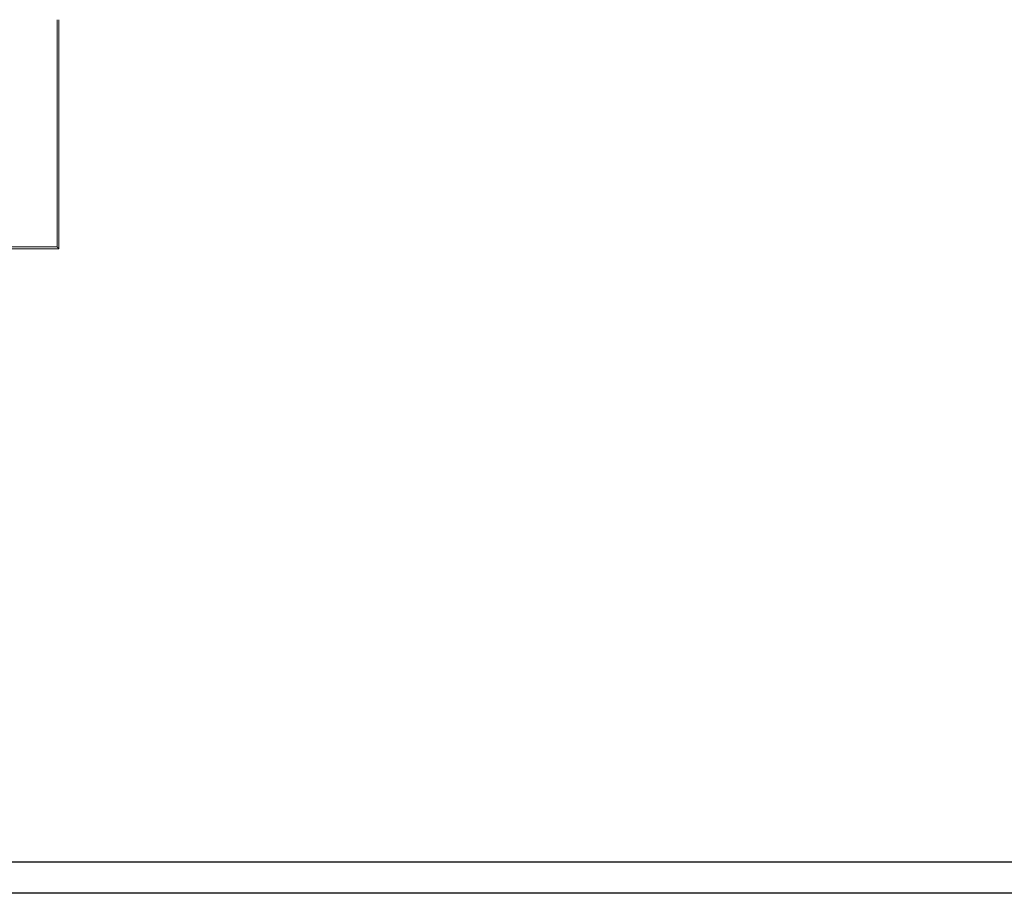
# Model space of a CAD drawing. Header units: inches. Extents: x -112469 to 885939, y -131046 to 286269.
# Tile 5 of 138: x -83902 to -68105, y -131046 to -117025. Entities that reach past the tile are written whole.
import ezdxf

# ---------------------------------------------------------------- set-up
doc = ezdxf.new("R2010")
doc.units = ezdxf.units.IN
doc.header["$MEASUREMENT"] = 0
doc.layers.add('A-FLOR-HRAL', color=251, linetype='Continuous', lineweight=9)

# ---------------------------------------------------------------- blocks, each defined once
blk = doc.blocks.new('Poręcz - Poręcz-564848-3_Poziom parteru')
at = {"layer": 'A-FLOR-HRAL'}
for p, q in [((16893.1, -10415.5), (16893.1, -10780.2)), ((16896.1, -10783.2), (16896.1, -10415.5)), ((16893.1, -10780.2), (16783.6, -10780.2)), ((16783.6, -10780.2), (16783.6, -10783.2)), ((16783.6, -10783.2), (16896.1, -10783.2))]:
    blk.add_line(p, q, dxfattribs=at)
blk.add_open_spline([(16896.1, -10783.2), (16896.1, -10783.2), (16896.1, -10783.2), (16896, -10783.1), (16895.9, -10783), (16895.8, -10782.9), (16895.8, -10782.8), (16895.7, -10782.8), (16895.5, -10782.6), (16895.4, -10782.5), (16895.3, -10782.4), (16895.2, -10782.3), (16895.1, -10782.2), (16895, -10782.1), (16894.9, -10782), (16894.8, -10781.9), (16894.7, -10781.8), (16894.6, -10781.7), (16894.5, -10781.6), (16894.4, -10781.5), (16894.3, -10781.4), (16894.2, -10781.3), (16894.1, -10781.2), (16894, -10781.1), (16894, -10781.1), (16893.9, -10781), (16893.8, -10780.9), (16893.7, -10780.8), (16893.6, -10780.7), (16893.5, -10780.6), (16893.4, -10780.5), (16893.3, -10780.4), (16893.2, -10780.3), (16893.1, -10780.2), (16893.1, -10780.2), (16893.1, -10780.2)], degree=3, knots=[0, 0, 0, 0, 0.083333, 0.125, 0.166667, 0.208333, 0.229167, 0.25, 0.291667, 0.333333, 0.354167, 0.375, 0.395833, 0.416667, 0.4375, 0.458333, 0.479167, 0.5, 0.520833, 0.541667, 0.5625, 0.583333, 0.604167, 0.625, 0.645833, 0.666667, 0.6875, 0.708333, 0.75, 0.770833, 0.791667, 0.833333, 0.875, 0.916667, 1, 1, 1, 1], dxfattribs=at)
blk = doc.blocks.new('piwnica')
at = {"layer": 'A-FLOR-HRAL', "color": 251, "xscale": 10, "yscale": 10, "zscale": 10}
blk.add_blockref('Poręcz - Poręcz-564848-3_Poziom parteru', (-154210.13, 102389.9), dxfattribs=at)

msp = doc.modelspace()

# ---------------------------------------------------------------- block references
msp.add_blockref('piwnica', (-98022, -115260))

# ---------------------------------------------------------------- next in the draw order: linework, layer by layer
for points in [[(-107197, -89046), (-32697, -89046), (-32697, -131046), (-107197, -131046)], [(-106697, -89546), (-33197, -89546), (-33197, -130546), (-106697, -130546)]]:
    msp.add_lwpolyline(points, close=True)

doc.saveas('drawing.dxf')
